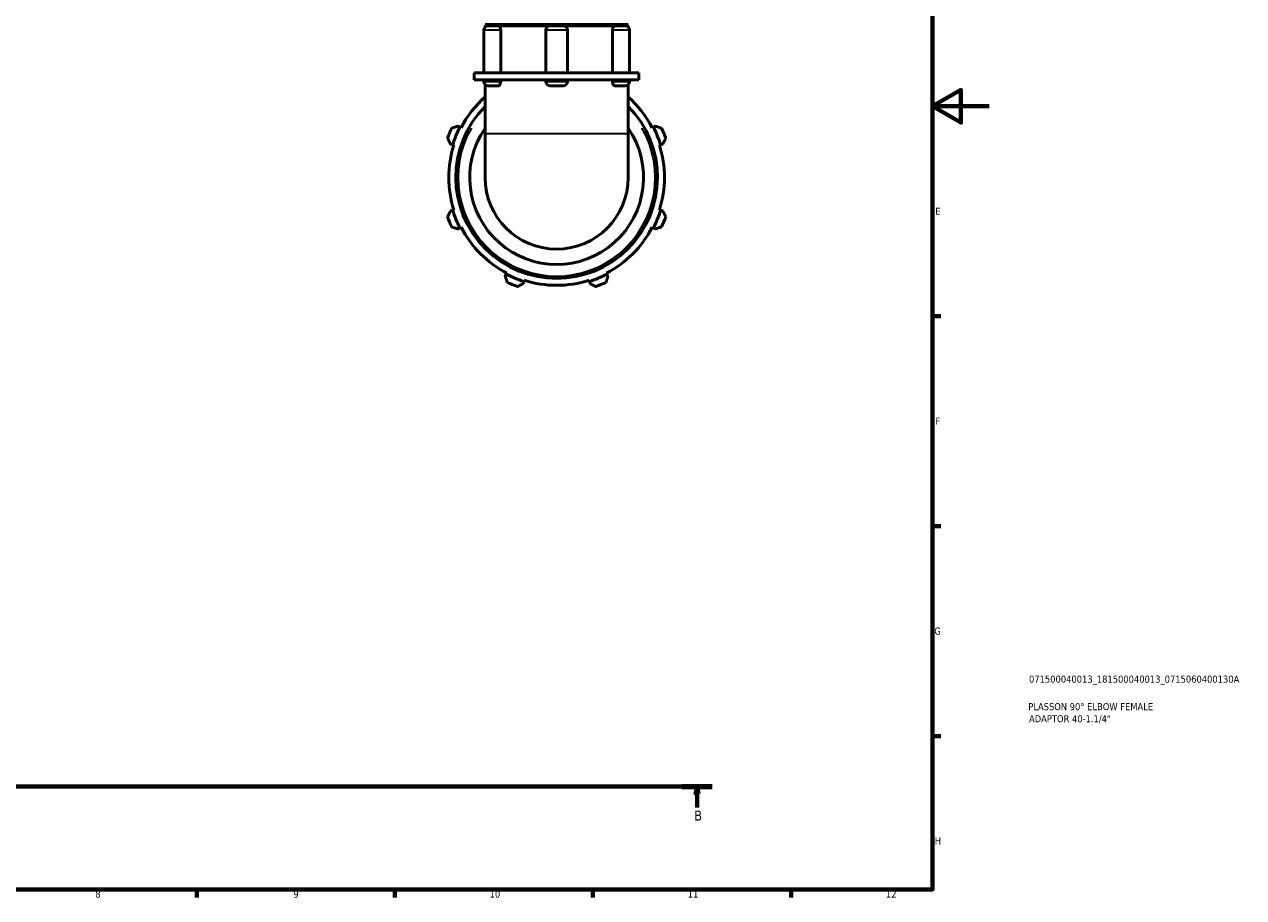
# Model space of a CAD drawing. Header units: millimetres. Extents: x 0 to 931, y 0 to 899.
# Tile 4 of 5: x 500 to 931, y 17 to 326. Entities that reach past the tile are written whole.
import ezdxf

# ---------------------------------------------------------------- set-up
doc = ezdxf.new("R2010")
doc.units = ezdxf.units.MM
doc.linetypes.add('CHAIN', pattern=[0.7087, 0.4724, -0.0591, 0.1181, -0.0591])
for name, color, linetype, lineweight in [('Border (ISO)', 7, 'Continuous', 70), ('Section Line (ISO)', 7, 'CHAIN', 70), ('Title (ISO)', 7, 'Continuous', 50), ('Visible (ISO)', 7, 'Continuous', 50), ('Visible Narrow (ISO)', 7, 'Continuous', 35)]:
    doc.layers.add(name, color=color, linetype=linetype, lineweight=lineweight)
doc.styles.add('Label Text (ISO)', font='tahoma.ttf')
doc.styles.add('Note Text (ISO)', font='tahoma.ttf')

# ---------------------------------------------------------------- blocks, each defined once
blk = doc.blocks.new('Borders Default Border')
at = {"layer": 'Border (ISO)'}
for p, q in [((821, 222.75), (823.9, 222.75)), ((821, 148.5), (823.9, 148.5)), ((821, 74.25), (823.9, 74.25)), ((560.67, 20), (560.67, 17.1)), ((630.75, 20), (630.75, 17.1)), ((700.83, 20), (700.83, 17.1)), ((770.92, 20), (770.92, 17.1))]:
    blk.add_line(p, q, dxfattribs=at)
at = {"layer": 'Border (ISO)', "flags": 128}
for points in [[(20, 20), (20, 574), (821, 574), (821, 20), (20, 20)], [(841, 297), (821, 297), (831, 302.77), (831, 291.23), (821, 297)]]:
    blk.add_lwpolyline(points, dxfattribs=at)
at = {"layer": 'Border (ISO)', "color": 232, "true_color": 0xca0064, "char_height": 2.5, "attachment_point": 7, "style": 'Note Text (ISO)'}
for s, insert in [('E', (821.94, 258.63)), ('F', (822, 184.38)), ('G', (821.61, 110.08)), ('H', (821.74, 35.88)), ('8', (524.81, 17.04)), ('9', (594.88, 17.05)), ('10', (664.29, 17.05)), ('11', (734.37, 17.1)), ('12', (804.46, 17.1))]:
    blk.add_mtext(s, dxfattribs=dict(at, insert=insert))
blk = doc.blocks.new('Title Blocks ISO')
at = {"layer": 'Title (ISO)', "color": 232, "true_color": 0xca0064, "style": 'Note Text (ISO)'}
for tag, p in [('PART_NUMBER_001', (34.08, 73.13)), ('DESCRIPTION_001', (33.84, 63.4)), ('DESCRIPTION_002', (34.09, 59.12))]:
    blk.add_attdef(tag, p, '', height=2.5, dxfattribs=at)
blk = doc.blocks.new('2dTransSection0')
at = {"layer": 'Section Line (ISO)', "linetype": 'CHAIN'}
blk.add_line((110.21, 56.35), (743.04, 56.35), dxfattribs=at)
at = {"layer": 'Section Line (ISO)', "linetype": 'Continuous', "lineweight": 140}
blk.add_line((732.27, 56.35), (743.04, 56.35), dxfattribs=at)
at = {"layer": 'Section Line (ISO)', "linetype": 'Continuous'}
for p, q in [((737.65, 56.35), (737.15, 53.85)), ((737.65, 53.85), (737.65, 56.35)), ((738.15, 53.85), (737.65, 56.35)), ((737.15, 53.85), (738.15, 53.85)), ((737.65, 49), (737.65, 53.85))]:
    blk.add_line(p, q, dxfattribs=at)
at = {"layer": 'Section Line (ISO)', "linetype": 'Continuous', "flags": 128}
blk.add_lwpolyline([(738.15, 53.85), (737.65, 56.35), (737.15, 53.85), (738.15, 53.85)], dxfattribs=at)
at = {"layer": 'Section Line (ISO)'}
blk.add_solid([(738.15, 53.85), (737.65, 56.35), (737.15, 53.85), (738.15, 53.85)], dxfattribs=at)
at = {"layer": 'Section Line (ISO)', "insert": (736.59, 44.35), "char_height": 3.5, "attachment_point": 7, "style": 'Label Text (ISO)'}
blk.add_mtext('B', dxfattribs=at)

msp = doc.modelspace()

# ---------------------------------------------------------------- linework, layer by layer
at = {"layer": 'Visible (ISO)'}
for p, q in [((662.269, 323.954), (662.269, 308.806)), ((713.312, 325.973), (662.674, 325.973)), ((663.174, 325.473), (662.674, 325.973)), ((662.674, 325.473), (663.788, 325.473)), ((662.674, 324.987), (662.674, 325.473)), ((663.788, 325.473), (667.294, 325.473)), ((667.294, 325.473), (685.715, 325.473)), ((668.207, 323.954), (668.207, 308.806)), ((684.195, 323.954), (684.195, 308.806)), ((685.715, 325.473), (690.272, 325.473)), ((690.272, 325.473), (708.693, 325.473)), ((691.791, 323.954), (691.791, 308.806)), ((707.78, 308.806), (707.78, 323.954)), ((708.693, 325.473), (712.199, 325.473)), ((712.199, 325.473), (713.312, 325.473)), ((712.812, 325.473), (713.312, 325.973)), ((713.312, 324.987), (713.312, 325.473)), ((713.718, 323.954), (713.718, 308.806)), ((662.778, 308.806), (658.877, 308.806)), ((658.877, 306.306), (658.877, 308.806)), ((662.778, 306.306), (658.877, 306.306)), ((662.269, 306.306), (662.269, 305.742)), ((687.993, 308.806), (662.778, 308.806)), ((687.993, 306.306), (662.778, 306.306)), ((668.207, 306.306), (668.207, 305.742)), ((684.195, 306.306), (684.195, 305.742)), ((713.209, 308.806), (687.993, 308.806)), ((713.209, 306.306), (687.993, 306.306)), ((691.791, 306.306), (691.791, 305.742)), ((707.78, 305.742), (707.78, 306.306)), ((717.11, 308.806), (713.209, 308.806)), ((717.11, 306.306), (713.209, 306.306)), ((713.718, 306.306), (713.718, 305.742)), ((717.11, 306.306), (717.11, 308.806)), ((662.674, 304.708), (662.674, 287.387)), ((667.294, 304.223), (663.788, 304.223)), ((690.272, 304.223), (685.715, 304.223)), ((712.199, 304.223), (708.693, 304.223)), ((713.312, 304.708), (713.312, 287.387)), ((653.808, 289.602), (653.081, 289.98)), ((654.172, 289.412), (653.808, 289.602)), ((722.179, 289.602), (721.815, 289.412)), ((722.906, 289.98), (722.179, 289.602)), ((662.674, 287.387), (662.674, 271.806)), ((713.312, 271.806), (713.312, 287.387)), ((650.455, 283.642), (651.237, 283.395)), ((651.237, 283.395), (651.628, 283.272)), ((724.358, 283.272), (724.75, 283.395)), ((724.75, 283.395), (725.532, 283.642)), ((651.237, 260.217), (650.455, 259.97)), ((651.628, 260.34), (651.237, 260.217)), ((724.75, 260.217), (724.358, 260.34)), ((725.532, 259.97), (724.75, 260.217)), ((653.081, 253.632), (653.808, 254.01)), ((653.808, 254.01), (654.172, 254.2)), ((721.815, 254.2), (722.179, 254.01)), ((722.179, 254.01), (722.906, 253.632)), ((670.197, 237.621), (669.819, 236.893)), ((670.387, 237.984), (670.197, 237.621)), ((705.789, 237.621), (705.6, 237.984)), ((706.168, 236.893), (705.789, 237.621)), ((676.157, 234.268), (676.404, 235.05)), ((676.404, 235.05), (676.527, 235.441)), ((699.459, 235.441), (699.582, 235.05)), ((699.582, 235.05), (699.829, 234.268))]:
    msp.add_line(p, q, dxfattribs=at)
for centre, radius, start, end in [((663.788, 323.954), 1.519, 90, 180), ((685.715, 323.954), 1.519, 90, 180), ((690.272, 323.954), 1.519, 0, 90), ((712.199, 323.954), 1.519, 0, 90), ((663.788, 305.742), 1.519, 180, 270), ((685.715, 305.742), 1.519, 180, 270), ((690.272, 305.742), 1.519, 270, 0), ((712.199, 305.742), 1.519, 270, 0), ((687.993, 271.806), 38.13, 131.60662, 152.5), ((687.993, 271.806), 38.13, 27.5, 48.39338), ((687.993, 271.806), 35.67, 135.21918, 44.78082), ((687.993, 271.806), 41, 154.79198, 160.20802), ((687.993, 271.806), 38.54, 152.5, 162.5), ((687.993, 271.806), 30.75, 145.42415, 34.57585), ((687.993, 271.806), 38.54, 17.5, 27.5), ((687.993, 271.806), 41, 19.79198, 25.20802), ((687.993, 271.806), 38.13, 162.5, 197.5), ((687.993, 271.806), 38.13, 342.5, 17.5), ((687.993, 271.806), 25.319, 180, 0), ((687.993, 271.806), 38.54, 197.5, 207.5), ((687.993, 271.806), 38.54, 332.5, 342.5), ((687.993, 271.806), 41, 199.79198, 205.20802), ((687.993, 271.806), 41, 334.79198, 340.20802), ((687.993, 271.806), 38.13, 207.5, 242.5), ((687.993, 271.806), 38.13, 297.5, 332.5), ((687.993, 271.806), 38.54, 242.5, 252.5), ((687.993, 271.806), 38.54, 287.5, 297.5), ((687.993, 271.806), 41, 244.79198, 250.20802), ((687.993, 271.806), 38.13, 252.5, 287.5), ((687.993, 271.806), 41, 289.79198, 295.20802)]:
    msp.add_arc(centre, radius, start, end, dxfattribs=at)
for points, knots in [([(667.294, 325.473), (667.399, 325.473), (667.506, 325.44), (667.717, 325.305), (667.82, 325.2), (667.996, 324.93), (668.069, 324.768), (668.171, 324.408), (668.201, 324.215), (668.206, 323.996), (668.207, 323.975), (668.207, 323.954)], [0.47889367, 0.47889367, 0.47889367, 0.47889367, 0.53395818, 0.53395818, 0.59340026, 0.59340026, 0.65282056, 0.65282056, 0.71209959, 0.71209959, 0.71847492, 0.71847492, 0.71847492, 0.71847492]), ([(707.78, 323.954), (707.78, 324.144), (707.802, 324.332), (707.89, 324.693), (707.957, 324.861), (708.124, 325.147), (708.223, 325.262), (708.439, 325.422), (708.554, 325.466), (708.676, 325.472), (708.685, 325.473), (708.693, 325.473)], [0.2395797, 0.2395797, 0.2395797, 0.2395797, 0.29668551, 0.29668551, 0.35596811, 0.35596811, 0.41539253, 0.41539253, 0.47483192, 0.47483192, 0.47915863, 0.47915863, 0.47915863, 0.47915863]), ([(668.207, 305.742), (668.207, 305.552), (668.184, 305.363), (668.096, 305.002), (668.029, 304.834), (667.862, 304.549), (667.763, 304.434), (667.547, 304.273), (667.433, 304.229), (667.31, 304.223), (667.302, 304.223), (667.294, 304.223)], [0.2395797, 0.2395797, 0.2395797, 0.2395797, 0.29668551, 0.29668551, 0.35596811, 0.35596811, 0.41539253, 0.41539253, 0.47483192, 0.47483192, 0.47915863, 0.47915863, 0.47915863, 0.47915863]), ([(708.693, 304.223), (708.587, 304.223), (708.481, 304.256), (708.269, 304.39), (708.167, 304.496), (707.99, 304.766), (707.918, 304.927), (707.815, 305.287), (707.786, 305.481), (707.78, 305.699), (707.78, 305.721), (707.78, 305.742)], [0.47889367, 0.47889367, 0.47889367, 0.47889367, 0.53395818, 0.53395818, 0.59340026, 0.59340026, 0.65282056, 0.65282056, 0.71209959, 0.71209959, 0.71847492, 0.71847492, 0.71847492, 0.71847492])]:
    msp.add_open_spline(points, degree=3, knots=knots, dxfattribs=at)
for points, weights in [([(653.081, 289.98), (652.011, 289.632), (650.898, 289.268)], [1.00640151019, 1.01225820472, 1.01731783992]), ([(725.089, 289.268), (723.975, 289.632), (722.906, 289.98)], [1.01731783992, 1.01225820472, 1.00640151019]), ([(649.415, 285.689), (649.946, 284.644), (650.455, 283.642)], [1.01731783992, 1.01225820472, 1.00640151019]), ([(725.532, 283.642), (726.041, 284.644), (726.571, 285.689)], [1.00640151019, 1.01225820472, 1.01731783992]), ([(650.455, 259.97), (649.946, 258.968), (649.415, 257.923)], [1.00640151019, 1.01225820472, 1.01731783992]), ([(726.571, 257.923), (726.041, 258.968), (725.532, 259.97)], [1.01731783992, 1.01225820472, 1.00640151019]), ([(650.898, 254.344), (652.011, 253.98), (653.081, 253.632)], [1.01731783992, 1.01225820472, 1.00640151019]), ([(722.906, 253.632), (723.975, 253.98), (725.089, 254.344)], [1.00640151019, 1.01225820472, 1.01731783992]), ([(669.819, 236.893), (670.168, 235.824), (670.531, 234.711)], [1.00640151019, 1.01225820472, 1.01731783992]), ([(674.11, 233.228), (675.155, 233.758), (676.157, 234.268)], [1.01731783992, 1.01225820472, 1.00640151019]), ([(699.829, 234.268), (700.832, 233.758), (701.876, 233.228)], [1.00640151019, 1.01225820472, 1.01731783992]), ([(705.455, 234.711), (705.819, 235.824), (706.168, 236.893)], [1.01731783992, 1.01225820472, 1.00640151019])]:
    msp.add_rational_spline(points, weights, degree=2, dxfattribs=at)
at = {"layer": 'Visible Narrow (ISO)'}
for p, q in [((667.855, 323.954), (662.291, 323.954)), ((691.744, 323.954), (684.242, 323.954)), ((713.695, 323.954), (708.132, 323.954)), ((662.291, 305.742), (667.855, 305.742)), ((684.242, 305.742), (691.744, 305.742)), ((708.132, 305.742), (713.695, 305.742)), ((662.986, 287.387), (713, 287.387))]:
    msp.add_line(p, q, dxfattribs=at)
msp.add_arc((687.993, 271.806), 34.87, 149.90373, 30.09627, dxfattribs=at)

# ---------------------------------------------------------------- block references
msp.add_blockref('Borders Default Border', (0, 0))
msp.add_blockref('Title Blocks ISO', (821, 20)).add_auto_attribs({'PART_NUMBER_001': '071500040013_181500040013_0715060400130A', 'DESCRIPTION_001': 'PLASSON 90° ELBOW FEMALE', 'DESCRIPTION_002': 'ADAPTOR 40-1.1/4"'})
at = {"layer": 'Section Line (ISO)'}
msp.add_blockref('2dTransSection0', (0, 0), dxfattribs=at)

doc.saveas('drawing.dxf')
